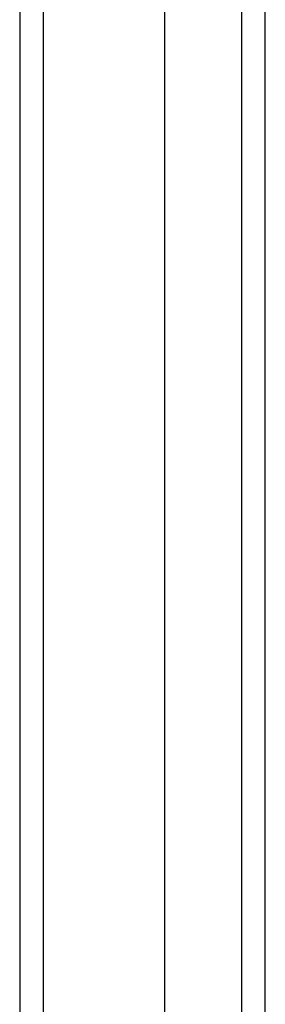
# Model space of a CAD drawing. Header units: inches. Extents: x 0 to 192, y -11 to 125.
# Tile 10 of 66: x 82.959 to 83.771, y 57.753 to 61.005. Entities that reach past the tile are written whole.
import ezdxf

# ---------------------------------------------------------------- set-up
doc = ezdxf.new("R2010")
doc.units = ezdxf.units.IN
doc.header["$LTSCALE"] = 11.537764
doc.header["$MEASUREMENT"] = 0
doc.layers.add('Visible Edges(ANSI)', color=7, linetype='Continuous', lineweight=25)
doc.layers.add('Visible Tangent Edges(ANSI)', color=7, linetype='Continuous', lineweight=25)

msp = doc.modelspace()

# ---------------------------------------------------------------- linework, layer by layer
at = {"layer": 'Visible Edges(ANSI)'}
for p, q in [((82.95926, 76.92145), (82.95926, 54.5803)), ((83.43906, 55.2397), (83.43906, 76.26205)), ((83.77122, 55.34257), (83.77122, 76.15917))]:
    msp.add_line(p, q, dxfattribs=at)
at = {"layer": 'Visible Tangent Edges(ANSI)'}
for p, q in [((83.03801, 54.5803), (83.03801, 76.92145)), ((83.69248, 76.26698), (83.69248, 55.23477))]:
    msp.add_line(p, q, dxfattribs=at)

doc.saveas('drawing.dxf')
